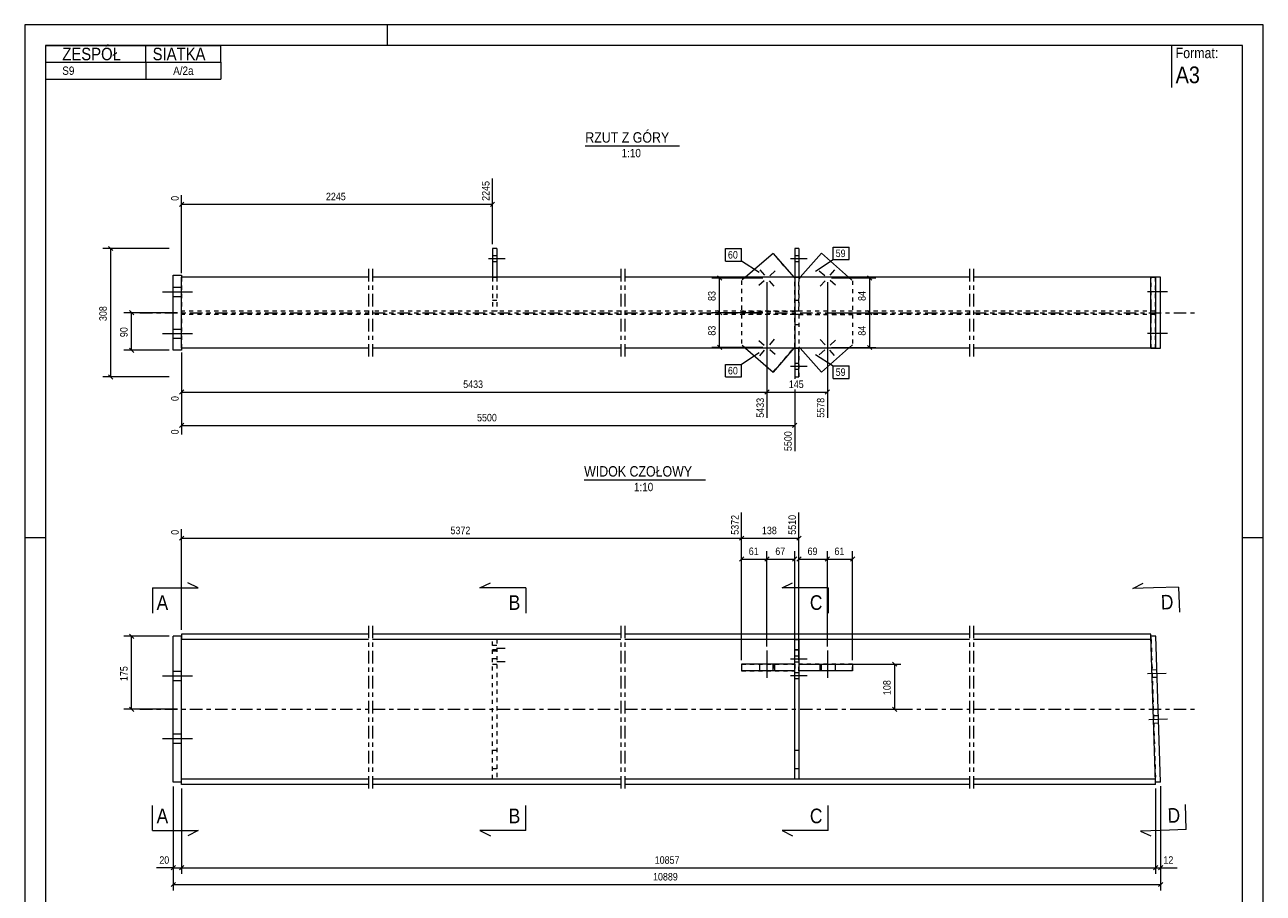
# Model space of a CAD drawing. Header units: millimetres. Extents: x 0 to 297, y 0 to 420.
# Tile 2 of 2: x 0 to 297, y 212 to 420. Entities that reach past the tile are written whole.
import ezdxf

# ---------------------------------------------------------------- set-up
doc = ezdxf.new("R2010")
doc.units = ezdxf.units.MM
for name, pattern in [('XKITLINE00', [0]), ('XKITLINE01', [4, 1, -1, 1, -1]), ('XKITLINE02', [4, 2, -2]), ('XKITLINE03', [6, 3, -1, 1, -1])]:
    doc.linetypes.add(name, pattern=pattern)
for name, color, linetype, lineweight in [('Arkusz rysunku', 3, 'Continuous', 0), ('Element', 2, 'Continuous', 0), ('Inny typ obiektu', 7, 'Continuous', 0), ('Przekrój', 7, 'Continuous', 0), ('Wymiar', 4, 'Continuous', 0), ('Znak elementu', 2, 'Continuous', 0), ('Śruba', 3, 'Continuous', 0)]:
    doc.layers.add(name, color=color, linetype=linetype, lineweight=lineweight)
doc.styles.add('ARIAL', font='ARIAL.TTF')

msp = doc.modelspace()

# ---------------------------------------------------------------- linework, layer by layer
at = {"layer": 'Arkusz rysunku', "linetype": 'XKITLINE00', "lineweight": 0}
for p, q in [((297, 420), (0, 420)), ((0, 420), (0, 0)), ((87, 415), (87, 420)), ((297, 0), (297, 420)), ((292, 415), (5, 415)), ((5, 415), (5, 5)), ((292, 5), (292, 415)), ((5, 297), (0, 297)), ((297, 297), (292, 297))]:
    msp.add_line(p, q, dxfattribs=at)
at = {"layer": 'Element', "linetype": 'XKITLINE00', "lineweight": 0}
for p, q in [((112.17, 366.38), (112.17, 359.48)), ((113.17, 366.38), (112.17, 366.38)), ((113.17, 366.38), (113.17, 359.48)), ((184.65, 366.38), (184.65, 359.48)), ((185.65, 366.38), (184.65, 366.38)), ((185.65, 366.38), (185.65, 359.48)), ((179.5, 365.21), (172.84, 359.48)), ((179.5, 365.21), (184.43, 359.48)), ((191.04, 365.24), (185.97, 359.48)), ((197.58, 359.48), (191.04, 365.24)), ((35.62, 359.98), (37.62, 359.98)), ((35.62, 341.98), (35.62, 359.98)), ((37.62, 359.98), (37.62, 359.48)), ((37.62, 342.48), (37.62, 359.48)), ((82.42, 359.48), (37.62, 359.48)), ((142.92, 359.48), (83.42, 359.48)), ((226.54, 359.48), (143.92, 359.48)), ((270.08, 359.48), (227.54, 359.48)), ((270.07, 342.48), (270.07, 359.48)), ((270.08, 342.48), (270.08, 359.48)), ((271.28, 359.48), (270.08, 359.48)), ((271.28, 342.48), (271.28, 359.48)), ((272.38, 359.48), (271.28, 359.48)), ((272.38, 342.48), (272.38, 359.48)), ((37.62, 341.98), (35.62, 341.98)), ((82.42, 342.48), (37.62, 342.48)), ((37.62, 342.48), (37.62, 341.98)), ((142.92, 342.48), (83.42, 342.48)), ((226.54, 342.48), (143.92, 342.48)), ((172.84, 342.48), (179.5, 336.75)), ((184.43, 342.48), (179.5, 336.75)), ((184.65, 342.48), (184.65, 335.58)), ((185.65, 335.58), (185.65, 342.48)), ((191.04, 336.72), (185.97, 342.48)), ((197.58, 342.48), (191.04, 336.72)), ((270.08, 342.48), (227.54, 342.48)), ((270.08, 342.48), (271.28, 342.48)), ((271.28, 342.48), (272.38, 342.48)), ((184.65, 335.58), (185.65, 335.58)), ((35.62, 238.44), (35.62, 273.44)), ((37.62, 273.44), (35.62, 273.44)), ((37.62, 273.94), (37.62, 273.44)), ((82.42, 273.94), (37.62, 273.94)), ((37.62, 238.44), (37.62, 273.44)), ((142.92, 273.94), (83.42, 273.94)), ((226.54, 273.94), (143.92, 273.94)), ((270.07, 273.94), (227.54, 273.94)), ((270.11, 272.67), (270.07, 273.94)), ((271.28, 273.47), (270.08, 273.43)), ((271.18, 238.45), (270.08, 273.43)), ((272.38, 238.49), (271.28, 273.47)), ((82.42, 272.67), (37.62, 272.67)), ((142.92, 272.67), (83.42, 272.67)), ((184.65, 272.67), (143.92, 272.67)), ((184.65, 239.21), (184.65, 272.67)), ((184.65, 272.67), (185.65, 272.67)), ((226.54, 272.67), (185.65, 272.67)), ((185.65, 272.67), (185.65, 239.21)), ((270.11, 272.67), (227.54, 272.67)), ((184.65, 266.74), (171.92, 266.74)), ((171.92, 266.74), (171.92, 265.14)), ((184.65, 265.14), (171.92, 265.14)), ((179.5, 265.14), (179.5, 266.74)), ((185.65, 266.74), (198.54, 266.74)), ((198.54, 265.14), (185.65, 265.14)), ((191.04, 265.14), (191.04, 266.74)), ((198.54, 266.74), (198.54, 265.14)), ((184.65, 246.11), (185.65, 246.11)), ((37.62, 238.44), (35.62, 238.44)), ((82.42, 239.21), (37.62, 239.21)), ((37.62, 237.94), (37.62, 238.44)), ((82.42, 237.94), (37.62, 237.94)), ((142.92, 239.21), (83.42, 239.21)), ((142.92, 237.94), (83.42, 237.94)), ((226.54, 239.21), (143.92, 239.21)), ((226.54, 237.94), (143.92, 237.94)), ((185.65, 239.21), (184.65, 239.21)), ((271.16, 239.21), (227.54, 239.21)), ((271.2, 237.94), (227.54, 237.94)), ((271.2, 237.94), (271.16, 239.21)), ((272.38, 238.49), (271.18, 238.45))]:
    msp.add_line(p, q, dxfattribs=at)
at = {"layer": 'Element', "linetype": 'XKITLINE01', "lineweight": 0}
for p, q in [((184.65, 359.23), (179.5, 365.21)), ((37.62, 359.48), (37.62, 342.48)), ((112.17, 359.48), (113.17, 359.48)), ((112.17, 359.48), (112.17, 351.38)), ((113.17, 359.48), (113.17, 351.38)), ((172.84, 359.48), (171.92, 358.69)), ((184.65, 359.48), (185.65, 359.48)), ((184.65, 359.48), (184.65, 351.38)), ((185.65, 359.48), (185.65, 351.38)), ((185.97, 359.48), (185.65, 359.12)), ((197.58, 359.48), (198.54, 358.64)), ((270.11, 359.48), (270.07, 359.48)), ((270.08, 359.48), (270.11, 359.48)), ((270.11, 359.48), (270.08, 359.48)), ((270.08, 359.48), (271.2, 359.48)), ((270.11, 353.18), (270.11, 359.48)), ((271.2, 359.48), (270.11, 359.48)), ((271.16, 359.48), (271.16, 353.18)), ((271.18, 342.48), (271.18, 359.48)), ((271.2, 342.48), (271.2, 359.48)), ((171.92, 358.69), (171.92, 351.38)), ((184.65, 351.38), (184.65, 359.23)), ((185.65, 351.38), (185.65, 359.12)), ((198.54, 358.64), (198.54, 351.38)), ((113.17, 353.88), (112.17, 353.88)), ((185.65, 353.88), (184.65, 353.88)), ((82.42, 351.38), (37.62, 351.38)), ((82.42, 350.58), (37.62, 350.58)), ((142.92, 351.38), (83.42, 351.38)), ((142.92, 350.58), (83.42, 350.58)), ((113.17, 351.38), (112.17, 351.38)), ((226.54, 351.38), (143.92, 351.38)), ((226.54, 350.58), (143.92, 350.58)), ((171.92, 351.38), (184.65, 351.38)), ((184.65, 350.58), (171.92, 350.58)), ((171.92, 350.58), (171.92, 343.27)), ((185.65, 351.38), (184.65, 351.38)), ((185.65, 350.58), (184.65, 350.58)), ((184.65, 350.58), (184.65, 342.48)), ((184.65, 342.73), (184.65, 350.58)), ((198.54, 351.38), (185.65, 351.38)), ((185.65, 350.58), (185.65, 335.58)), ((185.65, 350.58), (185.65, 342.84)), ((185.65, 350.58), (198.54, 350.58)), ((198.54, 350.58), (198.54, 343.32)), ((271.1, 351.38), (227.54, 351.38)), ((271.1, 350.58), (227.54, 350.58)), ((270.11, 352.49), (270.11, 353.18)), ((270.12, 351.91), (270.11, 352.49)), ((270.14, 351.52), (270.12, 351.91)), ((270.16, 351.38), (270.14, 351.52)), ((270.14, 350.44), (270.16, 350.58)), ((271.12, 351.52), (271.1, 351.38)), ((271.1, 350.58), (271.12, 350.44)), ((271.14, 351.91), (271.12, 351.52)), ((271.15, 352.49), (271.14, 351.91)), ((271.16, 353.18), (271.15, 352.49)), ((185.65, 348.08), (184.65, 348.08)), ((270.11, 349.47), (270.12, 350.05)), ((270.11, 348.78), (270.11, 349.47)), ((270.11, 342.48), (270.11, 348.78)), ((270.12, 350.05), (270.14, 350.44)), ((271.12, 350.44), (271.14, 350.05)), ((271.14, 350.05), (271.15, 349.47)), ((271.15, 349.47), (271.16, 348.78)), ((271.16, 342.48), (271.16, 348.78)), ((172.84, 342.48), (171.92, 343.27)), ((179.5, 336.75), (184.65, 342.73)), ((184.65, 342.48), (185.65, 342.48)), ((185.65, 342.84), (185.97, 342.48)), ((198.54, 343.32), (197.58, 342.48)), ((270.11, 342.48), (270.08, 342.48)), ((271.2, 342.48), (270.08, 342.48)), ((37.62, 273.44), (37.62, 272.67)), ((37.62, 238.44), (37.62, 272.67)), ((112.17, 239.21), (112.17, 272.67)), ((113.17, 272.67), (112.17, 272.67)), ((113.17, 272.67), (113.17, 239.21)), ((185.65, 272.67), (184.65, 272.67)), ((184.65, 239.21), (184.65, 272.67)), ((185.65, 272.67), (184.65, 272.67)), ((185.65, 272.67), (185.65, 239.21)), ((270.11, 272.67), (271.16, 239.21)), ((113.17, 270.17), (112.17, 270.17)), ((184.65, 270.17), (185.65, 270.17)), ((185.65, 270.17), (184.65, 270.17)), ((171.92, 266.74), (184.65, 266.74)), ((171.92, 266.74), (171.92, 265.14)), ((171.92, 265.14), (184.65, 265.14)), ((179.5, 266.74), (179.5, 265.14)), ((184.65, 266.74), (184.65, 265.14)), ((184.65, 266.74), (184.65, 265.14)), ((198.54, 266.74), (185.65, 266.74)), ((185.65, 266.74), (185.65, 265.14)), ((185.65, 265.14), (185.65, 266.74)), ((198.54, 265.14), (185.65, 265.14)), ((191.04, 265.14), (191.04, 266.74)), ((198.54, 265.14), (198.54, 266.74)), ((112.17, 246.11), (113.17, 246.11)), ((184.65, 246.11), (185.65, 246.11)), ((112.17, 241.71), (113.17, 241.71)), ((184.65, 241.71), (185.65, 241.71)), ((184.65, 241.71), (185.65, 241.71)), ((113.17, 239.21), (112.17, 239.21)), ((185.65, 239.21), (184.65, 239.21))]:
    msp.add_line(p, q, dxfattribs=at)
at = {"layer": 'Element', "linetype": 'XKITLINE03', "lineweight": 0}
for p, q in [((82.42, 361.48), (82.42, 340.48)), ((83.42, 361.48), (83.42, 340.48)), ((142.92, 361.48), (142.92, 340.48)), ((143.92, 361.48), (143.92, 340.48)), ((226.54, 361.48), (226.54, 340.48)), ((227.55, 361.48), (227.55, 340.48)), ((27.62, 350.98), (82.42, 350.98)), ((83.42, 350.98), (142.92, 350.98)), ((143.92, 350.98), (226.54, 350.98)), ((227.54, 350.98), (280.63, 350.98)), ((82.42, 275.94), (82.42, 235.94)), ((83.42, 275.94), (83.42, 235.94)), ((142.92, 275.94), (142.92, 235.94)), ((143.92, 275.94), (143.92, 235.94)), ((226.54, 275.94), (226.54, 235.94)), ((227.55, 275.94), (227.55, 235.94)), ((27.62, 255.94), (82.42, 255.94)), ((83.42, 255.94), (142.92, 255.94)), ((143.92, 255.94), (226.54, 255.94)), ((227.54, 255.94), (280.63, 255.94))]:
    msp.add_line(p, q, dxfattribs=at)
at = {"layer": 'Inny typ obiektu', "linetype": 'XKITLINE00', "lineweight": 0}
for p, q in [((5, 415), (47, 415)), ((5, 415), (5, 411)), ((29, 411), (29, 415)), ((47, 411), (47, 415)), ((275, 415), (275, 405)), ((5, 411), (47, 411)), ((5, 411), (5, 407)), ((29, 411), (29, 407)), ((47, 411), (47, 407)), ((5, 407), (47, 407)), ((134.43, 391), (157.02, 391)), ((134.14, 310.96), (163.22, 310.96))]:
    msp.add_line(p, q, dxfattribs=at)
at = {"layer": 'Przekrój', "linetype": 'XKITLINE00', "lineweight": 0}
for p, q in [((41.62, 285.01), (39.12, 286.26)), ((109.17, 285.01), (111.67, 286.26)), ((181.65, 285.01), (184.15, 286.26)), ((265.72, 284.87), (268.18, 286.2)), ((276.72, 285.22), (270.72, 285.03)), ((276.72, 285.22), (276.91, 279.22)), ((30.62, 285.01), (30.62, 279.01)), ((30.62, 285.01), (36.62, 285.01)), ((36.62, 285.01), (41.62, 285.01)), ((114.17, 285.01), (109.17, 285.01)), ((120.17, 285.01), (114.17, 285.01)), ((120.17, 285.01), (120.17, 279.01)), ((186.65, 285.01), (181.65, 285.01)), ((192.65, 285.01), (186.65, 285.01)), ((192.65, 285.01), (192.65, 279.01)), ((270.72, 285.03), (265.72, 284.87)), ((30.62, 226.87), (30.62, 232.87)), ((120.17, 226.87), (120.17, 232.87)), ((192.65, 226.87), (192.65, 232.87)), ((278.54, 227.1), (278.35, 233.1)), ((30.62, 226.87), (36.62, 226.87)), ((36.62, 226.87), (41.62, 226.87)), ((41.62, 226.87), (39.12, 225.62)), ((109.17, 226.87), (111.67, 225.62)), ((114.17, 226.87), (109.17, 226.87)), ((120.17, 226.87), (114.17, 226.87)), ((181.65, 226.87), (184.15, 225.62)), ((186.65, 226.87), (181.65, 226.87)), ((192.65, 226.87), (186.65, 226.87)), ((272.54, 226.91), (267.55, 226.75)), ((267.55, 226.75), (270.08, 225.58)), ((278.54, 227.1), (272.54, 226.91))]:
    msp.add_line(p, q, dxfattribs=at)
at = {"layer": 'Wymiar', "linetype": 'XKITLINE00', "lineweight": 0}
for p, q in [((112.17, 367.38), (112.17, 383.14)), ((38.13, 377.49), (37.11, 376.47)), ((37.62, 360.48), (37.62, 379.13)), ((112.68, 377.49), (111.66, 376.47)), ((37.62, 376.98), (112.17, 376.98)), ((34.62, 366.38), (18.76, 366.38)), ((20.11, 366.89), (21.13, 365.87)), ((20.62, 335.58), (20.62, 366.38)), ((184.65, 365.38), (184.65, 335.1)), ((166.11, 359.8), (167.13, 358.79)), ((202.11, 359.82), (203.13, 358.8)), ((176.99, 359.29), (164.76, 359.29)), ((166.62, 350.98), (166.62, 359.29)), ((177.99, 358.29), (177.99, 325.82)), ((177.99, 358.29), (177.99, 325.82)), ((192.48, 358.31), (192.48, 325.82)), ((193.48, 359.31), (204.06, 359.31)), ((202.62, 350.98), (202.62, 359.31)), ((36.62, 350.98), (23.76, 350.98)), ((25.11, 351.49), (26.13, 350.47)), ((25.62, 341.98), (25.62, 350.98)), ((176.99, 350.98), (164.76, 350.98)), ((176.99, 350.98), (164.76, 350.98)), ((166.11, 351.49), (167.13, 350.47)), ((166.11, 351.49), (167.13, 350.47)), ((166.62, 342.67), (166.62, 350.98)), ((193.48, 350.98), (204.06, 350.98)), ((193.48, 350.98), (204.06, 350.98)), ((202.11, 351.49), (203.13, 350.47)), ((202.11, 351.49), (203.13, 350.47)), ((202.62, 342.65), (202.62, 350.98)), ((34.62, 341.98), (23.76, 341.98)), ((25.11, 342.49), (26.13, 341.47)), ((176.99, 342.67), (164.76, 342.67)), ((166.11, 343.17), (167.13, 342.16)), ((193.48, 342.65), (204.06, 342.65)), ((202.11, 343.16), (203.13, 342.14)), ((37.62, 341.48), (37.62, 321.82)), ((37.62, 341.48), (37.62, 329.82)), ((20.11, 336.09), (21.13, 335.07)), ((34.62, 335.58), (18.76, 335.58)), ((38.13, 332.49), (37.11, 331.47)), ((37.62, 331.98), (177.99, 331.98)), ((178.5, 332.49), (177.48, 331.47)), ((178.5, 332.49), (177.53, 331.52)), ((177.99, 331.98), (192.48, 331.98)), ((184.65, 332.58), (184.65, 317.82)), ((192.99, 332.49), (191.97, 331.47)), ((38.13, 324.49), (37.11, 323.47)), ((37.62, 323.98), (184.65, 323.98)), ((185.16, 324.49), (184.14, 323.47)), ((171.92, 267.74), (171.92, 303.1)), ((171.92, 267.74), (171.92, 303.1)), ((185.65, 267.74), (185.65, 303.1)), ((38.13, 297.45), (37.11, 296.43)), ((37.62, 274.94), (37.62, 299.09)), ((172.43, 297.45), (171.41, 296.43)), ((172.43, 297.45), (171.41, 296.43)), ((186.16, 297.45), (185.14, 296.43)), ((37.62, 296.94), (171.92, 296.94)), ((171.92, 296.94), (185.65, 296.94)), ((172.43, 292.45), (171.41, 291.43)), ((171.92, 267.74), (171.92, 293.8)), ((171.92, 291.94), (177.99, 291.94)), ((178.5, 292.45), (177.48, 291.43)), ((178.5, 292.45), (177.48, 291.43)), ((177.99, 270.99), (177.99, 293.8)), ((177.99, 270.99), (177.99, 293.8)), ((177.99, 291.94), (184.65, 291.94)), ((185.16, 292.45), (184.14, 291.43)), ((184.65, 267.74), (184.65, 293.8)), ((186.16, 292.45), (185.14, 291.43)), ((185.65, 267.74), (185.65, 293.8)), ((185.65, 291.94), (192.48, 291.94)), ((192.99, 292.45), (191.97, 291.43)), ((192.99, 292.45), (191.97, 291.43)), ((192.48, 270.99), (192.48, 293.8)), ((192.48, 270.99), (192.48, 293.8)), ((192.48, 291.94), (198.54, 291.94)), ((199.05, 292.45), (198.04, 291.43)), ((198.54, 267.74), (198.54, 293.8)), ((34.62, 273.44), (23.76, 273.44)), ((25.11, 273.95), (26.13, 272.93)), ((25.62, 255.94), (25.62, 273.44)), ((185.65, 266.74), (210.06, 266.74)), ((208.11, 267.25), (209.13, 266.23)), ((208.62, 255.94), (208.62, 266.74)), ((36.62, 255.94), (23.76, 255.94)), ((25.11, 256.45), (26.13, 255.43)), ((199.54, 255.94), (210.06, 255.94)), ((208.11, 256.45), (209.13, 255.43)), ((35.62, 237.44), (35.62, 212.5)), ((35.62, 237.44), (35.62, 216.5)), ((37.62, 236.94), (37.62, 216.5)), ((37.62, 236.94), (37.62, 216.5)), ((271.2, 236.94), (271.2, 216.5)), ((271.2, 236.94), (271.2, 216.5)), ((272.38, 237.49), (272.38, 212.5)), ((272.38, 237.49), (272.38, 216.5)), ((35.62, 217.94), (31.6, 217.94)), ((35.62, 217.94), (31.6, 217.94)), ((36.13, 218.45), (35.11, 217.43)), ((35.62, 217.94), (37.62, 217.94)), ((38.13, 218.45), (37.11, 217.43)), ((38.13, 218.45), (37.11, 217.43)), ((37.62, 217.94), (271.2, 217.94)), ((271.71, 218.45), (270.69, 217.43)), ((271.71, 218.45), (270.69, 217.43)), ((271.2, 217.94), (272.38, 217.94)), ((272.89, 218.45), (271.87, 217.43)), ((272.38, 217.94), (276.4, 217.94)), ((272.38, 217.94), (276.4, 217.94)), ((36.13, 214.45), (35.11, 213.43)), ((35.62, 213.94), (272.38, 213.94)), ((272.89, 214.45), (271.87, 213.43))]:
    msp.add_line(p, q, dxfattribs=at)
at = {"layer": 'Znak elementu', "linetype": 'XKITLINE00', "lineweight": 0}
for p, q in [((168.03, 366.36), (171.9, 366.36)), ((168.03, 363.36), (168.03, 366.36)), ((171.9, 363.36), (171.9, 366.36)), ((193.86, 366.72), (197.73, 366.72)), ((193.86, 363.72), (193.86, 366.72)), ((197.73, 363.72), (197.73, 366.72)), ((168.03, 363.36), (171.9, 363.36)), ((176.15, 360.62), (171.9, 363.36)), ((189.62, 360.98), (193.86, 363.72)), ((193.86, 363.72), (197.73, 363.72)), ((168.03, 338.6), (171.9, 338.6)), ((168.03, 335.6), (168.03, 338.6)), ((176.15, 341.34), (171.9, 338.6)), ((171.9, 335.6), (171.9, 338.6)), ((189.62, 340.98), (193.86, 338.24)), ((193.86, 338.24), (197.73, 338.24)), ((193.86, 335.24), (193.86, 338.24)), ((197.73, 335.24), (197.73, 338.24)), ((168.03, 335.6), (171.9, 335.6)), ((193.86, 335.24), (197.73, 335.24))]:
    msp.add_line(p, q, dxfattribs=at)
at = {"layer": 'Śruba', "linetype": 'XKITLINE00', "lineweight": 0}
for p, q in [((115.17, 363.88), (111.17, 363.88)), ((115.17, 363.88), (111.17, 363.88)), ((113.17, 364.58), (112.17, 364.58)), ((113.17, 364.58), (112.17, 364.58)), ((113.17, 363.18), (112.17, 363.18)), ((113.17, 363.18), (112.17, 363.18)), ((187.65, 363.88), (183.65, 363.88)), ((187.65, 363.88), (183.65, 363.88)), ((185.65, 364.58), (184.65, 364.58)), ((185.65, 364.58), (184.65, 364.58)), ((185.65, 363.18), (184.65, 363.18)), ((185.65, 363.18), (184.65, 363.18)), ((176.3, 361.26), (177.43, 359.95)), ((179.96, 360.99), (178.65, 359.86)), ((190.53, 361.03), (191.83, 359.88)), ((194.2, 361.26), (193.05, 359.96)), ((35.62, 357.08), (37.62, 357.08)), ((35.62, 357.08), (37.62, 357.08)), ((176.02, 357.6), (177.33, 358.73)), ((179.69, 357.32), (178.56, 358.64)), ((190.76, 357.36), (191.91, 358.66)), ((194.43, 357.59), (193.13, 358.74)), ((33.02, 355.98), (40.22, 355.98)), ((33.02, 355.98), (40.22, 355.98)), ((35.62, 354.88), (37.62, 354.88)), ((35.62, 354.88), (37.62, 354.88)), ((273.71, 355.98), (269.22, 355.98)), ((274.06, 355.98), (269.56, 355.98)), ((33.02, 345.98), (40.22, 345.98)), ((33.02, 345.98), (40.22, 345.98)), ((35.62, 347.08), (37.62, 347.08)), ((35.62, 347.08), (37.62, 347.08)), ((35.62, 344.88), (37.62, 344.88)), ((35.62, 344.88), (37.62, 344.88)), ((179.69, 344.64), (178.56, 343.32)), ((190.76, 344.6), (191.91, 343.3)), ((273.71, 345.98), (269.22, 345.98)), ((274.06, 345.98), (269.56, 345.98)), ((176.02, 344.36), (177.33, 343.23)), ((176.3, 340.69), (177.43, 342.01)), ((179.96, 340.97), (178.65, 342.1)), ((190.53, 340.93), (191.83, 342.08)), ((194.2, 340.7), (193.05, 342)), ((194.43, 344.37), (193.13, 343.22)), ((185.65, 338.78), (184.65, 338.78)), ((185.65, 338.78), (184.65, 338.78)), ((187.65, 338.08), (183.65, 338.08)), ((187.65, 338.08), (183.65, 338.08)), ((185.65, 337.38), (184.65, 337.38)), ((185.65, 337.38), (184.65, 337.38)), ((177.99, 269.99), (177.99, 263.49)), ((187.65, 267.94), (183.65, 267.94)), ((185.65, 268.64), (184.65, 268.64)), ((192.48, 269.99), (192.48, 263.49)), ((35.62, 265.04), (37.62, 265.04)), ((35.62, 265.04), (37.62, 265.04)), ((176.16, 266.74), (176.16, 265.14)), ((179.83, 266.74), (179.83, 265.14)), ((185.65, 267.24), (184.65, 267.24)), ((185.65, 264.64), (184.65, 264.64)), ((190.64, 266.74), (190.64, 265.14)), ((194.31, 266.74), (194.31, 265.14)), ((273.71, 264.54), (269.22, 264.4)), ((273.71, 264.54), (269.22, 264.4)), ((271.54, 265.37), (270.34, 265.33)), ((271.54, 265.37), (270.34, 265.33)), ((33.02, 263.94), (40.22, 263.94)), ((33.02, 263.94), (40.22, 263.94)), ((35.62, 262.84), (37.62, 262.84)), ((35.62, 262.84), (37.62, 262.84)), ((187.65, 263.94), (183.65, 263.94)), ((185.65, 263.24), (184.65, 263.24)), ((271.59, 263.57), (270.39, 263.54)), ((271.59, 263.57), (270.39, 263.54)), ((274.06, 253.55), (269.56, 253.4)), ((274.06, 253.55), (269.56, 253.4)), ((271.88, 254.38), (270.68, 254.34)), ((271.88, 254.38), (270.68, 254.34)), ((271.94, 252.58), (270.74, 252.54)), ((271.94, 252.58), (270.74, 252.54)), ((35.62, 250.04), (37.62, 250.04)), ((35.62, 250.04), (37.62, 250.04)), ((33.02, 248.94), (40.22, 248.94)), ((33.02, 248.94), (40.22, 248.94)), ((35.62, 247.84), (37.62, 247.84)), ((35.62, 247.84), (37.62, 247.84))]:
    msp.add_line(p, q, dxfattribs=at)
at = {"layer": 'Śruba', "linetype": 'XKITLINE02', "lineweight": 0}
for p, q in [((115.17, 270.54), (111.17, 270.54)), ((113.17, 271.24), (112.17, 271.24)), ((115.17, 267.34), (111.17, 267.34)), ((113.17, 269.84), (112.17, 269.84)), ((113.17, 268.04), (112.17, 268.04)), ((177.99, 269.99), (177.99, 263.49)), ((187.65, 267.94), (183.65, 267.94)), ((185.65, 268.64), (184.65, 268.64)), ((192.48, 269.99), (192.48, 263.49)), ((113.17, 266.64), (112.17, 266.64)), ((176.16, 266.74), (176.16, 265.14)), ((179.83, 266.74), (179.83, 265.14)), ((185.65, 267.24), (184.65, 267.24)), ((185.65, 264.64), (184.65, 264.64)), ((190.64, 266.74), (190.64, 265.14)), ((194.31, 266.74), (194.31, 265.14)), ((187.65, 263.94), (183.65, 263.94)), ((185.65, 263.24), (184.65, 263.24))]:
    msp.add_line(p, q, dxfattribs=at)

# ---------------------------------------------------------------- texts
at = {"layer": 'Inny typ obiektu', "style": 'ARIAL', "width": 0.85}
for s, height, p in [('ZESPÓŁ', 3, (9, 411.5)), ('SIATKA', 3, (30.66, 411.5)), ('Format:', 2.5, (276, 412)), ('S9', 2, (9, 408)), ('A/2a', 2, (35.59, 408)), ('A3', 4, (276, 406)), ('RZUT Z GÓRY', 2.5, (134.43, 391.75)), ('1:10', 2, (143.13, 388.25)), ('WIDOK CZOŁOWY', 2.5, (134.14, 311.71)), ('1:10', 2, (146.09, 308.21))]:
    msp.add_text(s, height=height, dxfattribs=at).set_placement(p)
at = {"layer": 'Przekrój', "style": 'ARIAL', "width": 0.85}
for s, p in [('A', (31.62, 279.76)), ('B', (116.06, 279.76)), ('C', (188.28, 279.76)), ('A', (31.62, 228.62)), ('B', (116.06, 228.62)), ('C', (188.28, 228.62))]:
    msp.add_text(s, height=3.5, dxfattribs=at).set_placement(p)
for p in [(272.51, 279.83), (274.12, 228.71)]:
    msp.add_text('D', height=3.5, rotation=1.7991, dxfattribs=at).set_placement(p)
at = {"layer": 'Wymiar', "style": 'ARIAL', "width": 0.85}
for s, p in [('2245', (111.45, 377.8)), ('0', (36.9, 377.8)), ('83', (165.66, 353.8)), ('84', (201.66, 353.81)), ('308', (19.66, 348.98)), ('83', (165.66, 345.49)), ('84', (201.66, 345.48)), ('90', (24.66, 345.14)), ('0', (36.9, 329.82)), ('5433', (177.27, 325.82)), ('5578', (191.76, 325.82)), ('0', (36.9, 321.82)), ('5500', (183.93, 317.82)), ('5372', (171.2, 297.76)), ('5510', (184.93, 297.76)), ('0', (36.9, 297.76)), ('175', (24.66, 262.69)), ('108', (207.66, 259.34))]:
    msp.add_text(s, height=1.8, rotation=90.0002, dxfattribs=at).set_placement(p)
for s, p in [('2245', (72.22, 377.94)), ('5433', (105.14, 332.94)), ('145', (183.23, 332.94)), ('5500', (108.46, 324.94)), ('5372', (102.1, 297.9)), ('138', (176.78, 297.9)), ('61', (173.62, 292.9)), ('67', (179.99, 292.9)), ('69', (187.73, 292.9)), ('61', (194.18, 292.9)), ('20', (32.27, 218.9)), ('10857', (151.07, 218.9)), ('12', (273.06, 218.9)), ('10889', (150.66, 214.9))]:
    msp.add_text(s, height=1.8, dxfattribs=at).set_placement(p)
at = {"layer": 'Znak elementu', "style": 'ARIAL', "width": 0.85}
for s, p in [('60', (168.63, 363.96)), ('59', (194.46, 364.32)), ('60', (168.63, 336.2)), ('59', (194.46, 335.84))]:
    msp.add_text(s, height=1.8, dxfattribs=at).set_placement(p)

doc.saveas('drawing.dxf')
